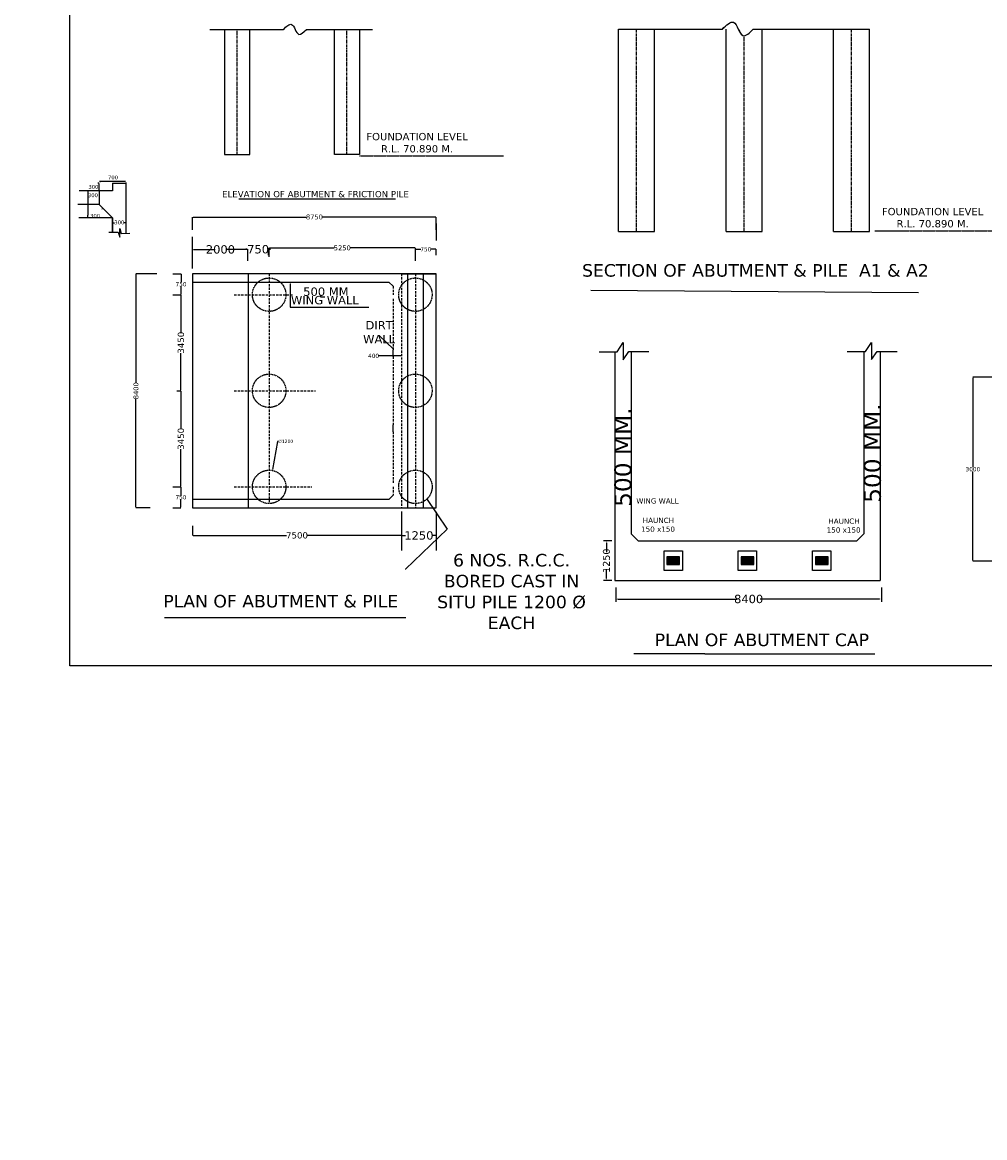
# Model space of a CAD drawing. Header units: metres. Extents: x 3149696 to 156839518, y -5539051 to 9997106.
# Tile 1 of 19: x 145695550 to 147768556, y -765148 to 1637748. Entities that reach past the tile are written whole.
import ezdxf

# ---------------------------------------------------------------- set-up
doc = ezdxf.new("R2010")
doc.units = ezdxf.units.M
doc.header["$MEASUREMENT"] = 0
for name, pattern in [('CENTER', [2, 1.25, -0.25, 0.25, -0.25]), ('CENTERX2', [4, 2.5, -0.5, 0.5, -0.5]), ('DASHED', [0.75, 0.5, -0.25])]:
    doc.linetypes.add(name, pattern=pattern)
doc.layers.add('TEX', color=6, linetype='Continuous')
doc.styles.get("Standard").update_dxf_attribs({"font": 'verdana.ttf', "height": 3500})
doc.dimstyles.get("Standard").update_dxf_attribs({"dimtxt": 3000, "dimasz": 1000, "dimexe": 1.76, "dimexo": 0.855, "dimgap": 0.09, "dimtad": 0, "dimtih": 1, "dimtoh": 1, "dimdec": 0, "dimlfac": 0.1, "dimzin": 0, "dimdsep": 46, "dimtxsty": 'Standard', "dimcen": 0.095, "dimclrd": 7, "dimclrt": 256, "dimadec": 0, "dimazin": 0, "dimtfac": 1, "dimtdec": 0, "dimtofl": 0, "dimtmove": 0, "dimatfit": 3, "dimfxl": 0.18, "dimtolj": 1, "dimtzin": 0, "dimarcsym": 0})

# ---------------------------------------------------------------- blocks, each defined once
blk = doc.blocks.new('*D149')
at = {"color": 0, "lineweight": -2, "transparency": 16777216}
for p, q in [((145985290, 1095982), (145940417, 1095982)), ((145970672, 591982), (145940417, 591982))]:
    blk.add_line(p, q, dxfattribs=at)
at = {"color": 7, "lineweight": -2, "transparency": 16777216}
for p, q in [((145940419, 1094982), (145940419, 861439)), ((145940419, 592982), (145940419, 826526))]:
    blk.add_line(p, q, dxfattribs=at)
at = {"color": 7, "transparency": 16777216}
for points in [[(145940252, 1094982), (145940586, 1094982), (145940419, 1095982)], [(145940252, 592982), (145940586, 592982), (145940419, 591982)]]:
    blk.add_solid(points, dxfattribs=at)
at = {"layer": 'Defpoints', "color": 0, "transparency": 16777216}
for p in [(145940419, 1095982), (145985291, 1095982), (145970672, 591982)]:
    blk.add_point(p, dxfattribs=at)
at = {"transparency": 16777216, "insert": (145940419, 843982), "char_height": 3500, "attachment_point": 5, "rotation": 90}
blk.add_mtext('\\A1;{\\H3x;8400}', dxfattribs=at)
blk = doc.blocks.new('*D150')
at = {"color": 0, "lineweight": -2, "transparency": 16777216}
for p, q in [((146227263, 1132728), (146227263, 1151719)), ((146542263, 1132728), (146542263, 1151719))]:
    blk.add_line(p, q, dxfattribs=at)
at = {"color": 7, "lineweight": -2, "transparency": 16777216}
for p, q in [((146228263, 1151717), (146367535, 1151717)), ((146541263, 1151717), (146401990, 1151717))]:
    blk.add_line(p, q, dxfattribs=at)
at = {"color": 7, "transparency": 16777216}
for points in [[(146228263, 1151884), (146228263, 1151550), (146227263, 1151717)], [(146541263, 1151884), (146541263, 1151550), (146542263, 1151717)]]:
    blk.add_solid(points, dxfattribs=at)
at = {"layer": 'Defpoints', "color": 0, "transparency": 16777216}
for p in [(146227263, 1132727), (146542263, 1151717), (146542263, 1132727)]:
    blk.add_point(p, dxfattribs=at)
at = {"transparency": 16777216, "insert": (146384763, 1151717), "char_height": 3500, "attachment_point": 5}
blk.add_mtext('\\A1;{\\H3x;5250}', dxfattribs=at)
blk = doc.blocks.new('*D151')
at = {"color": 7, "lineweight": -2, "transparency": 16777216}
for p, q in [((146494263, 919176), (146463273, 919176)), ((146511263, 919176), (146495263, 919176))]:
    blk.add_line(p, q, dxfattribs=at)
at = {"color": 0, "lineweight": -2, "transparency": 16777216}
for p, q in [((146494263, 919177), (146494263, 919178)), ((146512263, 919177), (146512263, 919178))]:
    blk.add_line(p, q, dxfattribs=at)
at = {"color": 7, "transparency": 16777216}
for points in [[(146495263, 919343), (146495263, 919010), (146494263, 919176)], [(146511263, 919343), (146511263, 919010), (146512263, 919176)]]:
    blk.add_solid(points, dxfattribs=at)
at = {"layer": 'Defpoints', "color": 0, "transparency": 16777216}
for p in [(146494263, 919176), (146512263, 919176), (146512263, 919176)]:
    blk.add_point(p, dxfattribs=at)
at = {"transparency": 16777216, "insert": (146452109, 919176), "char_height": 3500, "attachment_point": 5}
blk.add_mtext('\\A1;{\\H2.57143x;400}', dxfattribs=at)
blk = doc.blocks.new('*D152')
at = {"color": 0, "lineweight": -2, "transparency": 16777216}
for p, q in [((146062263, 1190663), (146062263, 1218307)), ((146587263, 1190663), (146587263, 1218307))]:
    blk.add_line(p, q, dxfattribs=at)
at = {"color": 7, "lineweight": -2, "transparency": 16777216}
for p, q in [((146063263, 1218306), (146307306, 1218306)), ((146586263, 1218306), (146342220, 1218306))]:
    blk.add_line(p, q, dxfattribs=at)
at = {"color": 7, "transparency": 16777216}
for points in [[(146063263, 1218472), (146063263, 1218139), (146062263, 1218306)], [(146586263, 1218472), (146586263, 1218139), (146587263, 1218306)]]:
    blk.add_solid(points, dxfattribs=at)
at = {"layer": 'Defpoints', "color": 0, "transparency": 16777216}
for p in [(146062263, 1218306), (146062263, 1190662), (146587263, 1190662)]:
    blk.add_point(p, dxfattribs=at)
at = {"transparency": 16777216, "insert": (146324763, 1218306), "char_height": 3500, "attachment_point": 5}
blk.add_mtext('\\A1;{\\H3x;8750}', dxfattribs=at)
blk = doc.blocks.new('*D153')
at = {"color": 0, "lineweight": -2, "transparency": 16777216}
for p, q in [((146062263, 553100), (146062263, 532431)), ((146512263, 567304), (146512263, 532431))]:
    blk.add_line(p, q, dxfattribs=at)
at = {"color": 7, "lineweight": -2, "transparency": 16777216}
for p, q in [((146063263, 532433), (146264964, 532433)), ((146511263, 532433), (146309562, 532433))]:
    blk.add_line(p, q, dxfattribs=at)
at = {"color": 7, "transparency": 16777216}
for points in [[(146063263, 532600), (146063263, 532266), (146062263, 532433)], [(146511263, 532600), (146511263, 532266), (146512263, 532433)]]:
    blk.add_solid(points, dxfattribs=at)
at = {"layer": 'Defpoints', "color": 0, "transparency": 16777216}
for p in [(146062263, 553101), (146512263, 567305), (146062263, 532433)]:
    blk.add_point(p, dxfattribs=at)
at = {"transparency": 16777216, "insert": (146287263, 532433), "char_height": 3500, "attachment_point": 5}
blk.add_mtext('\\A1;{\\H3.85714x;7500}', dxfattribs=at)
blk = doc.blocks.new('*D154')
at = {"color": 0, "lineweight": -2, "transparency": 16777216}
for p, q in [((146542263, 1123809), (146542263, 1148744)), ((146587263, 1136277), (146587263, 1148744))]:
    blk.add_line(p, q, dxfattribs=at)
at = {"color": 7, "lineweight": -2, "transparency": 16777216}
for p, q in [((146543263, 1148742), (146553832, 1148742)), ((146586263, 1148742), (146575694, 1148742))]:
    blk.add_line(p, q, dxfattribs=at)
at = {"color": 7, "transparency": 16777216}
for points in [[(146543263, 1148909), (146543263, 1148576), (146542263, 1148742)], [(146586263, 1148909), (146586263, 1148576), (146587263, 1148742)]]:
    blk.add_solid(points, dxfattribs=at)
at = {"layer": 'Defpoints', "color": 0, "transparency": 16777216}
for p in [(146587263, 1148742), (146587263, 1136276), (146542263, 1123808)]:
    blk.add_point(p, dxfattribs=at)
at = {"transparency": 16777216, "insert": (146564763, 1148742), "char_height": 3500, "attachment_point": 5}
blk.add_mtext('\\A1;{\\H2.57143x;750}', dxfattribs=at)
blk = doc.blocks.new('*D155')
at = {"color": 0, "lineweight": -2, "transparency": 16777216}
for p, q in [((146028076, 1050982), (146037247, 1050982)), ((146028076, 843982), (146037247, 843982))]:
    blk.add_line(p, q, dxfattribs=at)
at = {"color": 7, "lineweight": -2, "transparency": 16777216}
for p, q in [((146037246, 1049982), (146037246, 969723)), ((146037246, 844982), (146037246, 925242))]:
    blk.add_line(p, q, dxfattribs=at)
at = {"color": 7, "transparency": 16777216}
for points in [[(146037079, 1049982), (146037412, 1049982), (146037246, 1050982)], [(146037079, 844982), (146037412, 844982), (146037246, 843982)]]:
    blk.add_solid(points, dxfattribs=at)
at = {"layer": 'Defpoints', "color": 0, "transparency": 16777216}
for p in [(146028076, 1050982), (146028076, 843982), (146037246, 843982)]:
    blk.add_point(p, dxfattribs=at)
at = {"transparency": 16777216, "insert": (146037246, 947482), "char_height": 3500, "attachment_point": 5, "rotation": 90}
blk.add_mtext('\\A1;{\\H3.85714x;3450}', dxfattribs=at)
blk = doc.blocks.new('*D156')
at = {"color": 0, "lineweight": -2, "transparency": 16777216}
for p, q in [((146033250, 843982), (146037085, 843982)), ((146037084, 636982), (146037085, 636982))]:
    blk.add_line(p, q, dxfattribs=at)
at = {"color": 7, "lineweight": -2, "transparency": 16777216}
for p, q in [((146037083, 842982), (146037083, 762723)), ((146037083, 637982), (146037083, 718242))]:
    blk.add_line(p, q, dxfattribs=at)
at = {"color": 7, "transparency": 16777216}
for points in [[(146036917, 842982), (146037250, 842982), (146037083, 843982)], [(146036917, 637982), (146037250, 637982), (146037083, 636982)]]:
    blk.add_solid(points, dxfattribs=at)
at = {"layer": 'Defpoints', "color": 0, "transparency": 16777216}
for p in [(146033249, 843982), (146037083, 636982), (146037083, 636982)]:
    blk.add_point(p, dxfattribs=at)
at = {"transparency": 16777216, "insert": (146037083, 740482), "char_height": 3500, "attachment_point": 5, "rotation": 90}
blk.add_mtext('\\A1;{\\H3.85714x;3450}', dxfattribs=at)
blk = doc.blocks.new('*D157')
at = {"color": 0, "lineweight": -2, "transparency": 16777216}
for p, q in [((146019550, 1095983), (146037465, 1095983)), ((146019550, 1050982), (146037465, 1050982))]:
    blk.add_line(p, q, dxfattribs=at)
at = {"color": 7, "lineweight": -2, "transparency": 16777216}
for p, q in [((146037463, 1094983), (146037463, 1078167)), ((146037463, 1051982), (146037463, 1068798))]:
    blk.add_line(p, q, dxfattribs=at)
at = {"color": 7, "transparency": 16777216}
for points in [[(146037297, 1094983), (146037630, 1094983), (146037463, 1095983)], [(146037297, 1051982), (146037630, 1051982), (146037463, 1050982)]]:
    blk.add_solid(points, dxfattribs=at)
at = {"layer": 'Defpoints', "color": 0, "transparency": 16777216}
for p in [(146019549, 1095983), (146019549, 1050982), (146037463, 1050982)]:
    blk.add_point(p, dxfattribs=at)
at = {"transparency": 16777216, "insert": (146037463, 1073483), "char_height": 3500, "attachment_point": 5}
blk.add_mtext('\\A1;{\\H2.57143x;750}', dxfattribs=at)
blk = doc.blocks.new('*D158')
at = {"color": 0, "lineweight": -2, "transparency": 16777216}
for p, q in [((146019429, 636982), (146037344, 636982)), ((146019429, 591982), (146037344, 591982))]:
    blk.add_line(p, q, dxfattribs=at)
at = {"color": 7, "lineweight": -2, "transparency": 16777216}
for p, q in [((146037342, 635982), (146037342, 619166)), ((146037342, 592982), (146037342, 609798))]:
    blk.add_line(p, q, dxfattribs=at)
at = {"color": 7, "transparency": 16777216}
for points in [[(146037176, 635982), (146037509, 635982), (146037342, 636982)], [(146037176, 592982), (146037509, 592982), (146037342, 591982)]]:
    blk.add_solid(points, dxfattribs=at)
at = {"layer": 'Defpoints', "color": 0, "transparency": 16777216}
for p in [(146019428, 636982), (146019428, 591982), (146037342, 591982)]:
    blk.add_point(p, dxfattribs=at)
at = {"transparency": 16777216, "insert": (146037342, 614482), "char_height": 3500, "width": 11391.1, "attachment_point": 5}
blk.add_mtext('\\A1;{\\H2.57143x;750}', dxfattribs=at)
blk = doc.blocks.new('*D179')
at = {"color": 0, "lineweight": -2, "transparency": 16777216}
for p, q in [((147829621, 872983), (147743134, 872983)), ((147829621, 476983), (147743134, 476983))]:
    blk.add_line(p, q, dxfattribs=at)
at = {"color": 7, "lineweight": -2, "transparency": 16777216}
for p, q in [((147743136, 871983), (147743136, 679671)), ((147743136, 477983), (147743136, 670296))]:
    blk.add_line(p, q, dxfattribs=at)
at = {"color": 7, "transparency": 16777216}
for points in [[(147742969, 871983), (147743303, 871983), (147743136, 872983)], [(147742969, 477983), (147743303, 477983), (147743136, 476983)]]:
    blk.add_solid(points, dxfattribs=at)
at = {"layer": 'Defpoints', "color": 0, "transparency": 16777216}
for p in [(147829622, 872983), (147743136, 476983), (147829622, 476983)]:
    blk.add_point(p, dxfattribs=at)
at = {"transparency": 16777216, "insert": (147743136, 674983), "char_height": 3500, "attachment_point": 5}
blk.add_mtext('\\A1;{\\H2.57143x;3000}', dxfattribs=at)

msp = doc.modelspace()

# ---------------------------------------------------------------- linework, layer by layer
for p, q in [((146099507, 1622121.5), (146257741.9, 1622121.5)), ((146307426, 1622121.5), (146449976.5, 1622121.5)), ((146979815.1, 1622932), (147203543.5, 1622932)), ((147269789.1, 1622932), (147520774.8, 1622932)), ((147269789.1, 1622932), (147520774.8, 1622932)), ((146587262.9, 1204059.8), (146587262.9, 1167839.1)), ((146062262.9, 1122778.8), (146062262.9, 1135014.4)), ((146551262.9, 1095982.3), (146587262.9, 1095982.3))]:
    msp.add_line(p, q)
at = {"color": 7}
for p, q in [((146131428.4, 1622121.5), (146131428.4, 1353260.7)), ((146185428.4, 1353260.7), (146185428.4, 1622121.5)), ((146367678.4, 1353260.7), (146367678.4, 1622121.5)), ((146421678.4, 1622121.5), (146421678.4, 1353260.7)), ((146131428.4, 1353260.7), (146185428.4, 1353260.7)), ((146421678.4, 1353260.7), (146367678.4, 1353260.7)), ((146179017.9, 1148742.4), (146177017.9, 1148742.4)), ((146181017.9, 1123810.1), (146181017.9, 1148745.9)), ((146226017.9, 1136277.7), (146226017.9, 1148745.9)), ((146228017.9, 1148742.4), (146230017.9, 1148742.4)), ((146512262.9, 1095982.3), (146551262.9, 1095982.3)), ((146062262.9, 1077982.3), (146299262.9, 1077982.3)), ((146494262.9, 917482.3), (146494262.9, 932482.3)), ((146485348.6, 609982.3), (146062262.9, 609982.3)), ((146974251.4, 419797.2), (146974251.4, 389286.6)), ((147545977.2, 419797.2), (147545977.2, 389286.6)), ((146978575.4, 395292.1), (147235153.1, 395292.1)), ((147541653.3, 395292.1), (147285075.6, 395292.1))]:
    msp.add_line(p, q, dxfattribs=at)
at = {"color": 7, "linetype": 'CENTER', "ltscale": 5000}
for p, q in [((146158428.4, 1353260.7), (146158428.4, 1622121.5)), ((146394678.4, 1353260.7), (146394678.4, 1622121.5)), ((147018721.8, 1187022.2), (147018721.8, 1622932)), ((147481868, 1187022.2), (147481868, 1622932)), ((147250295, 1187022.2), (147250295, 1608816.9))]:
    msp.add_line(p, q, dxfattribs=at)
at = {"color": 1, "linetype": 'CENTERX2', "ltscale": 500}
for p, q in [((146421678.4, 1350228.7), (146732287.9, 1350228.7)), ((147532266.9, 1188742.2), (147842876.4, 1188742.2))]:
    msp.add_line(p, q, dxfattribs=at)
at = {"color": 1, "ltscale": 20}
for p, q in [((145836468.9, 1274722.5), (145836468.9, 1247069.3)), ((145860653, 1291395.4), (145858185.5, 1291395.4)), ((145860653, 1274945.4), (145858185.5, 1274945.4)), ((145860653, 1290161.7), (145860653, 1276179.1)), ((145863448.9, 1293665.6), (145863448.9, 1295941.3)), ((145864682.7, 1295208.3), (145917683.3, 1295208.3)), ((145867610.1, 1275006.7), (145867196.9, 1275006.7)), ((145918917.1, 1290465.1), (145918917.1, 1292740.8)), ((145867610.1, 1235526.5), (145867196.9, 1235526.5)), ((145889793.5, 1185663.6), (145889793.5, 1216607.4)), ((145891027.2, 1205452.3), (145894152.4, 1205452.3)), ((145917683.3, 1205452.3), (145914558.2, 1205452.3)), ((146965685.9, 520417.6), (146947785.6, 520417.6)), ((146953791.1, 516093.6), (146953791.1, 496260.8)), ((147077819.8, 498963.7), (147117394.6, 498963.7)), ((147077819.8, 456763.8), (147077819.8, 498963.7)), ((147111219.7, 486371.5), (147083994.7, 486371.5)), ((147083994.7, 486371.5), (147083994.7, 469355.9)), ((147111219.7, 469355.9), (147111219.7, 486371.5)), ((147117394.6, 498963.7), (147117394.6, 456763.8)), ((147237766.9, 498963.7), (147277341.7, 498963.7)), ((147237766.9, 456763.8), (147237766.9, 498963.7)), ((147271166.8, 486371.5), (147243941.8, 486371.5)), ((147243941.8, 486371.5), (147243941.8, 469355.9)), ((147271166.8, 469355.9), (147271166.8, 486371.5)), ((147277341.7, 498963.7), (147277341.7, 456763.8)), ((147397714, 498963.7), (147437288.8, 498963.7)), ((147397714, 456763.8), (147397714, 498963.7)), ((147431114, 486371.5), (147403888.9, 486371.5)), ((147403888.9, 486371.5), (147403888.9, 469355.9)), ((147431114, 469355.9), (147431114, 486371.5)), ((147437288.8, 498963.7), (147437288.8, 456763.8)), ((146953791.1, 439633.8), (146953791.1, 459466.6)), ((147117394.6, 456763.8), (147077819.8, 456763.8)), ((147083994.7, 469355.9), (147111219.7, 469355.9)), ((147277341.7, 456763.8), (147237766.9, 456763.8)), ((147243941.8, 469355.9), (147271166.8, 469355.9)), ((147437288.8, 456763.8), (147397714, 456763.8)), ((147403888.9, 469355.9), (147431114, 469355.9)), ((146965685.9, 435309.8), (146947785.6, 435309.8))]:
    msp.add_line(p, q, dxfattribs=at)
at = {"ltscale": 20}
for p, q in [((145889793.5, 1275006.7), (145860749.9, 1275006.7)), ((145860749.9, 1275006.7), (145860749.9, 1258556.6)), ((145889793.5, 1291456.8), (145889793.5, 1275006.7)), ((145918917.1, 1183004.9), (145918917.1, 1291456.8)), ((145889793.5, 1216607.4), (145889793.5, 1185663.6)), ((145882131, 1185663.6), (145902265.9, 1185663.6)), ((145902265.9, 1185663.6), (145905398, 1175148.7)), ((145905398, 1175148.7), (145905398, 1193493.8)), ((145905398, 1193493.8), (145908306.4, 1182755.2)), ((145908306.4, 1182755.2), (145927322.7, 1183202.6)), ((146977005, 928026.2), (146989921.8, 947804.7)), ((146989921.8, 947804.7), (146989921.8, 910827.7)), ((147511723.5, 928208.1), (147524640.3, 947986.5)), ((147524640.3, 947986.5), (147524640.3, 911009.5)), ((146937823.7, 928026.2), (146977005, 928026.2)), ((146971691.4, 928399.1), (146971691.4, 435309.8)), ((147001977.5, 928456.2), (147045033.7, 928456.2)), ((147007124, 928399.1), (147007124, 535431.4)), ((147472542.1, 928208.1), (147511723.5, 928208.1)), ((147507984.7, 928399.1), (147507984.7, 535431.4)), ((147524640.3, 911009.5), (147536695.9, 928638.1)), ((147536695.9, 928638.1), (147579752.2, 928638.1)), ((147543417.2, 928399.1), (147543417.2, 435309.8)), ((147022137.8, 520417.6), (147007124, 535431.4)), ((147492970.8, 520417.6), (147507984.7, 535431.4)), ((147022137.8, 520417.6), (147492970.8, 520417.6)), ((146971691.4, 435309.8), (147543417.2, 435309.8))]:
    msp.add_line(p, q, dxfattribs=at)
at = {"color": 2, "ltscale": 20}
for p, q in [((145860773.3, 1274722.5), (145860773.3, 1245598.9)), ((145889793.5, 1291456.8), (145918917.1, 1291456.8)), ((145889793.5, 1216607.4), (145889896.9, 1216607.4))]:
    msp.add_line(p, q, dxfattribs=at)
at = {"linetype": 'DASHED', "ltscale": 10000}
for p, q in [((146227262.9, 1096182.3), (146227262.9, 600982.3)), ((146542262.9, 1096182.3), (146542262.9, 591782.3)), ((146494262.9, 1069069.3), (146494262.9, 1050982.3)), ((146152249.9, 1050982.3), (146278072.1, 1050982.3)), ((146494262.9, 1042069.3), (146494262.9, 932482.3)), ((146152249.9, 843982.3), (146327101.9, 843982.3)), ((146152249.9, 636982.3), (146319227.4, 636982.3)), ((146494262.9, 636982.3), (146494262.9, 618896.6))]:
    msp.add_line(p, q, dxfattribs=at)
at = {"color": 1, "linetype": 'DASHED', "ltscale": 10000}
for p, q in [((146512262.9, 1095982.3), (146512262.9, 591982.3)), ((146494262.9, 755482.3), (146494262.9, 645895.4))]:
    msp.add_line(p, q, dxfattribs=at)
at = {"color": 1}
msp.add_line((146494262.9, 755482.3), (146494262.9, 770482.3), dxfattribs=at)
at = {"linetype": 'Continuous', "ltscale": 20}
for p, q in [((147083994.7, 485919), (147084447.2, 486371.5)), ((147083994.7, 484149.6), (147086216.6, 486371.5)), ((147083994.7, 482380.2), (147087986, 486371.5)), ((147083994.7, 480610.8), (147089755.4, 486371.5)), ((147083994.7, 478841.4), (147091524.8, 486371.5)), ((147083994.7, 477072), (147093294.2, 486371.5)), ((147083994.7, 475302.6), (147095063.6, 486371.5)), ((147083994.7, 473533.2), (147096833, 486371.5)), ((147083994.7, 471763.8), (147098602.4, 486371.5)), ((147083994.7, 469994.4), (147100371.8, 486371.5)), ((147085125.5, 469355.9), (147102141.2, 486371.5)), ((147086894.9, 469355.9), (147103910.6, 486371.5)), ((147088664.3, 469355.9), (147105680, 486371.5)), ((147090433.7, 469355.9), (147107449.4, 486371.5)), ((147092203.1, 469355.9), (147109218.8, 486371.5)), ((147093972.5, 469355.9), (147110988.2, 486371.5)), ((147095741.9, 469355.9), (147111219.7, 484833.7)), ((147097511.3, 469355.9), (147111219.7, 483064.3)), ((147099280.7, 469355.9), (147111219.7, 481294.9)), ((147243941.8, 485919), (147244394.4, 486371.5)), ((147243941.8, 484149.6), (147246163.8, 486371.5)), ((147243941.8, 482380.2), (147247933.2, 486371.5)), ((147243941.8, 480610.8), (147249702.5, 486371.5)), ((147243941.8, 478841.4), (147251471.9, 486371.5)), ((147243941.8, 477072), (147253241.3, 486371.5)), ((147243941.8, 475302.6), (147255010.7, 486371.5)), ((147243941.8, 473533.2), (147256780.1, 486371.5)), ((147243941.8, 471763.8), (147258549.5, 486371.5)), ((147243941.8, 469994.4), (147260318.9, 486371.5)), ((147245072.7, 469355.9), (147262088.3, 486371.5)), ((147246842.1, 469355.9), (147263857.7, 486371.5)), ((147248611.4, 469355.9), (147265627.1, 486371.5)), ((147250380.8, 469355.9), (147267396.5, 486371.5)), ((147252150.2, 469355.9), (147269165.9, 486371.5)), ((147253919.6, 469355.9), (147270935.3, 486371.5)), ((147255689, 469355.9), (147271166.8, 484833.7)), ((147257458.4, 469355.9), (147271166.8, 483064.3)), ((147259227.8, 469355.9), (147271166.8, 481294.9)), ((147403888.9, 485919), (147404341.5, 486371.5)), ((147403888.9, 484149.6), (147406110.9, 486371.5)), ((147403888.9, 482380.2), (147407880.3, 486371.5)), ((147403888.9, 480610.8), (147409649.7, 486371.5)), ((147403888.9, 478841.4), (147411419.1, 486371.5)), ((147403888.9, 477072), (147413188.5, 486371.5)), ((147403888.9, 475302.6), (147414957.8, 486371.5)), ((147403888.9, 473533.2), (147416727.2, 486371.5)), ((147403888.9, 471763.8), (147418496.6, 486371.5)), ((147403888.9, 469994.4), (147420266, 486371.5)), ((147405019.8, 469355.9), (147422035.4, 486371.5)), ((147406789.2, 469355.9), (147423804.8, 486371.5)), ((147408558.6, 469355.9), (147425574.2, 486371.5)), ((147410328, 469355.9), (147427343.6, 486371.5)), ((147412097.4, 469355.9), (147429113, 486371.5)), ((147413866.7, 469355.9), (147430882.4, 486371.5)), ((147415636.1, 469355.9), (147431114, 484833.7)), ((147417405.5, 469355.9), (147431114, 483064.3)), ((147419174.9, 469355.9), (147431114, 481294.9)), ((147101050.1, 469355.9), (147111219.7, 479525.5)), ((147102819.5, 469355.9), (147111219.7, 477756.1)), ((147104588.9, 469355.9), (147111219.7, 475986.7)), ((147106358.3, 469355.9), (147111219.7, 474217.3)), ((147108127.7, 469355.9), (147111219.7, 472447.9)), ((147109897.1, 469355.9), (147111219.7, 470678.5)), ((147260997.2, 469355.9), (147271166.8, 479525.5)), ((147262766.6, 469355.9), (147271166.8, 477756.1)), ((147264536, 469355.9), (147271166.8, 475986.7)), ((147266305.4, 469355.9), (147271166.8, 474217.3)), ((147268074.8, 469355.9), (147271166.8, 472447.9)), ((147269844.2, 469355.9), (147271166.8, 470678.5)), ((147420944.3, 469355.9), (147431114, 479525.5)), ((147422713.7, 469355.9), (147431114, 477756.1)), ((147424483.1, 469355.9), (147431114, 475986.7)), ((147426252.5, 469355.9), (147431114, 474217.3)), ((147428021.9, 469355.9), (147431114, 472447.9)), ((147429791.3, 469355.9), (147431114, 470678.5))]:
    msp.add_line(p, q, dxfattribs=at)
at = {"color": 7}
msp.add_lwpolyline([(146062262.9, 1096182.3), (146062262.9, 591782.3), (146587262.9, 591782.3), (146587262.9, 1096182.3)], close=True, dxfattribs=at)
at = {"color": 1, "linetype": 'DASHED', "ltscale": 10000}
msp.add_lwpolyline([(146494262.9, 917482.3), (146494262.9, 770482.3)], dxfattribs=at)
at = {"color": 7, "linetype": 'DASHED', "ltscale": 5000}
for centre in [(146227262.9, 1050982.3), (146542262.9, 1050982.3), (146227262.9, 843982.3), (146542262.9, 843982.3), (146227262.9, 636982.3), (146542262.9, 636982.3)]:
    msp.add_circle(centre, 36000, dxfattribs=at)
for points in [[(146257741.9, 1622121.5), (146275674.2, 1633261.6), (146290956.3, 1611822.2), (146307426, 1622121.5)], [(147203543.5, 1622932), (147227453.3, 1637785.5), (147247829.4, 1609199.6), (147269789.1, 1622932)]]:
    msp.add_spline(points, degree=3)
msp.add_open_spline([(147203543.5, 1622932), (147206179.8, 1625604.1), (147208816.2, 1628276.2), (147211388.2, 1630627)], degree=3)
msp.add_open_spline([(147237781.2, 1622932), (147240810.7, 1616742.9), (147248466.4, 1601620.6), (147261787.9, 1614935), (147269789.1, 1622932)], degree=3, knots=[23015.501561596, 23015.501561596, 23015.501561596, 23015.501561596, 31626.277105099, 44576.23651751, 44576.23651751, 44576.23651751, 44576.23651751])
at = {"color": 1, "ltscale": 20}
for points in [[(145836263.3, 1273772.9), (145836674.6, 1273772.9), (145836468.9, 1275006.7)], [(145860447.4, 1290161.7), (145860858.7, 1290161.7), (145860653, 1291395.4)], [(145860447.4, 1276179.1), (145860858.7, 1276179.1), (145860653, 1274945.4)], [(145864682.7, 1295414), (145864682.7, 1295002.7), (145863448.9, 1295208.3)], [(145917683.3, 1295414), (145917683.3, 1295002.7), (145918917.1, 1295208.3)], [(145836263.3, 1247069.3), (145836674.6, 1247069.3), (145836468.9, 1245835.6)], [(145836279.3, 1244170.3), (145836690.6, 1244170.3), (145836484.9, 1245404.1)], [(145836279.3, 1217888.7), (145836690.6, 1217888.7), (145836484.9, 1216655)], [(145891027.2, 1205657.9), (145891027.2, 1205246.6), (145889793.5, 1205452.3)], [(145917683.3, 1205657.9), (145917683.3, 1205246.6), (145918917.1, 1205452.3)], [(146953070.4, 516093.6), (146954511.7, 516093.6), (146953791.1, 520417.6)], [(146953070.4, 439633.8), (146954511.7, 439633.8), (146953791.1, 435309.8)]]:
    msp.add_solid(points, dxfattribs=at)
at = {"color": 7}
for points in [[(146179017.9, 1149075.7), (146179017.9, 1148409), (146181017.9, 1148742.4)], [(146228017.9, 1149075.7), (146228017.9, 1148409), (146226017.9, 1148742.4)], [(146978575.4, 396012.7), (146978575.4, 394571.4), (146974251.4, 395292.1)], [(147541527.3, 396094.7), (147541527.3, 394653.4), (147545851.2, 395374.1)]]:
    msp.add_solid(points, dxfattribs=at)
at = {"layer": 'TEX', "color": 240, "ltscale": 20}
for p, q in [((146979815.1, 1187022.2), (146979815.1, 1622932)), ((147057628.7, 1187022.2), (147057628.7, 1622932)), ((147211388.2, 1187022.2), (147211388.2, 1622932)), ((147289201.7, 1187022.2), (147289201.7, 1622932)), ((147442961.2, 1187022.2), (147442961.2, 1622932)), ((147520774.8, 1187022.2), (147520774.8, 1622932))]:
    msp.add_line(p, q, dxfattribs=at)
at = {"layer": 'TEX', "color": 3}
for p, q in [((145860773.3, 1274722.5), (145817827.5, 1274722.5)), ((145845197, 1245598.9), (145815038.5, 1245598.9)), ((145836484.9, 1244170.3), (145836484.9, 1239818.1)), ((145836484.9, 1239818.1), (145836484.9, 1222164)), ((145860773.3, 1245598.9), (145845197, 1245598.9)), ((145860773.3, 1245598.9), (145889793.5, 1216607.4)), ((145889793.5, 1216607.4), (145817070.5, 1216607.4)), ((145836484.9, 1217888.7), (145836484.9, 1222240.9)), ((146979815.1, 1187022.2), (147057628.7, 1187022.2)), ((147211388.2, 1187022.2), (147289201.7, 1187022.2)), ((147442961.2, 1187022.2), (147520774.8, 1187022.2)), ((146062262.9, 1107674), (146062262.9, 1175379.9)), ((146182262.9, 1096184), (146182262.9, 1096182.3)), ((146182262.9, 1096182.3), (146182262.9, 591782.3)), ((146525296.9, 1096182.3), (146525296.9, 591782.3)), ((146559228.9, 1096182.3), (146559228.9, 591782.3)), ((146272502.1, 1074529.1), (146272502.1, 1023904.4)), ((146299262.9, 1077982.3), (146485349.9, 1077982.3)), ((146485348.6, 1077983.6), (146494262.9, 1069069.3)), ((146272502.1, 1023904.4), (146442057.1, 1023904.4)), ((146989921.8, 910827.7), (147001977.5, 928456.2)), ((146227262.7, 636982.3), (146227263.1, 636982.3)), ((146227262.9, 636982.1), (146227262.9, 636982.5)), ((146485348.6, 609982.3), (146494262.9, 618896.6)), ((146512262.9, 583535.6), (146512262.9, 499945.8)), ((146587262.9, 583335.6), (146587262.9, 499945.8)), ((146559228.9, 543853.4), (146559228.9, 543431.4)), ((146276760.5, 355809.5), (146521431, 355809.5)), ((147166005, 277151.5), (147012884.5, 277151.5)), ((147440977, 277151.5), (147531983.5, 277151.5))]:
    msp.add_line(p, q, dxfattribs=at)
at = {"layer": 'TEX', "color": 1}
for p, q in [((146161811, 1257786), (146499486.5, 1257786)), ((146920247, 1060515.5), (147625776.5, 1055645.5)), ((146001788.5, 355809.5), (146276760.5, 355809.5)), ((147166005, 277151.5), (147440977, 277151.5))]:
    msp.add_line(p, q, dxfattribs=at)
at = {"layer": 'TEX', "color": 7}
for p, q in [((146064262.9, 1148400.4), (146110660.3, 1148400.4)), ((146180262.9, 1148400.4), (146133865.5, 1148400.4)), ((146245243.1, 734950.4), (146234122.5, 674358.1)), ((146247243.1, 734950.4), (146245243.1, 734950.4)), ((146514262.9, 532145.4), (146520780.2, 532145.4)), ((146585262.9, 532145.4), (146578745.6, 532145.4))]:
    msp.add_line(p, q, dxfattribs=at)
at = {"layer": 'TEX', "color": 1}
msp.add_lwpolyline([(152335228, 251640.5), (145797646, 251640.5), (145797646, 3853393.5), (152335228, 3853393.5)], close=True, dxfattribs=at)
at = {"layer": 'TEX', "ltscale": 20}
msp.add_lwpolyline([(146338052.6, 1050365.2), (146338052.6, 1046571.2), (146347068, 1046535.7)], dxfattribs=at)
at = {"layer": 'TEX', "color": 3}
msp.add_circle((149071440, 2229027.5), 7768078.3, dxfattribs=at)
at = {"layer": 'TEX', "color": 7}
for points in [[(146064262.9, 1148733.7), (146064262.9, 1148067), (146062262.9, 1148400.4)], [(146180262.9, 1148733.7), (146180262.9, 1148067), (146182262.9, 1148400.4)], [(146233794.7, 674418.2), (146234450.4, 674297.9), (146233761.5, 672390.9)], [(146514262.9, 532478.7), (146514262.9, 531812), (146512262.9, 532145.4)], [(146585262.9, 532478.7), (146585262.9, 531812), (146587262.9, 532145.4)]]:
    msp.add_solid(points, dxfattribs=at)
at = {"layer": 'TEX', "ltscale": 20}
for points in [[(146271981.9, 1074529.1), (146272502.1, 1077650.3), (146273022.3, 1074529.1)], [(146318784, 1050365.2), (146318950.6, 1051365.2), (146319117.3, 1050365.2)]]:
    msp.add_solid(points, dxfattribs=at)

# ---------------------------------------------------------------- texts
at = {"color": 1}
for s, height, p in [('700', 8225.05, (145880137.4, 1299414.2)), ('300', 8225.05, (145837903.2, 1279057.9)), ('300', 8225.05, (145836906.6, 1261024.1)), ('300', 8225.05, (145841586.9, 1216585)), ('300', 8225.05, (145893727.4, 1202605.5)), ('WING WALL', 11260.36, (147018093.5, 601069.1)), ('HAUNCH', 11260.36, (147031993.9, 559167.2)), ('HAUNCH', 11260.36, (147431785.4, 557467.4)), ('150 x150', 11260.36, (147028409.3, 540173.1)), ('150 x150', 11260.36, (147428200.8, 538473.3))]:
    msp.add_text(s, height=height, dxfattribs=at).set_placement(p)
at = {"color": 7}
for s, p in [('500 MM', (146300712.8, 1048536.8)), ('WING WALL', (146274284.7, 1030244.1))]:
    msp.add_text(s, height=18000, dxfattribs=at).set_placement(p)
for s, insert, char_height, width, attachment_point in [('FOUNDATION LEVEL\\PR.L. 70.890 M.', (146545861.8, 1378260.2), 15750, 393531.304, 5), ('ELEVATION OF ABUTMENT & FRICTION PILE ', (146326972.6, 1274412.9), 13500, 724548.181, 2), ('FOUNDATION LEVEL\\PR.L. 70.890 M.', (147656450.3, 1216773.7), 15750, 393531.304, 5), ('SECTION OF ABUTMENT & PILE  A1 & A2', (147274665.9, 1116812.6), 27000, 1449096.362, 2), ('DIRT \\PWALL', (146464107.7, 970136), 18000, 229763.713, 5), ('6 NOS. R.C.C. BORED CAST IN SITU PILE 1200 %%C EACH', (146749379.7, 492513.6), 27000, 386174.955, 2), ('PLAN OF ABUTMENT & PILE ', (146252281.4, 404179.2), 27000, 1449096.362, 2), ('PLAN OF ABUTMENT CAP ', (147288605.6, 320850.9), 27000, 1449096.362, 2)]:
    msp.add_mtext(s, dxfattribs=dict(at, insert=insert, char_height=char_height, width=width, attachment_point=attachment_point))
at = {"color": 7, "attachment_point": 5}
for s, insert, char_height in [('\\A1;2000', (146122262.9, 1148400.4), 18000), ('\\A1;{\\H2.57143x;1250}', (146549762.9, 532145.4), 7000), ('8400', (147260114.3, 395292.1), 18000)]:
    msp.add_mtext(s, dxfattribs=dict(at, insert=insert, char_height=char_height))
at = {"insert": (146203517.9, 1148742.4), "char_height": 7000, "attachment_point": 5}
msp.add_mtext('\\A1;{\\H2.57143x;750}', dxfattribs=at)
at = {"color": 1, "char_height": 11260.357, "attachment_point": 5, "rotation": 90}
for insert in [(147526957.7, 709605.6), (146989486.2, 700902.6)]:
    msp.add_mtext('{\\H3.25x;500 MM.}', dxfattribs=dict(at, insert=insert))
at = {"color": 1, "ltscale": 20, "insert": (146953791.1, 477863.7), "char_height": 4003.682, "attachment_point": 5, "rotation": 90}
msp.add_mtext('{\\H3.75x;1250}', dxfattribs=at)
at = {"layer": 'TEX', "insert": (146262686.5, 734950.4), "char_height": 7000, "attachment_point": 5}
msp.add_mtext('\\A1;∅1200', dxfattribs=at)

# ---------------------------------------------------------------- dimensions: what is measured, and where the dimension line sits
at = {"color": 7}
for base, p1, p2, angle, text, picture, middle in [((146062262.9, 1218305.6), (146587262.9, 1190661.6), (146062262.9, 1190661.6), 180, '{\\H3x;8750}', '*D152', (146324762.9, 1218305.6)), ((146037463.4, 1050982.3), (146019548.8, 1095982.9), (146019548.8, 1050982.3), 90, '{\\H2.57143x;750}', '*D157', (146037463.4, 1073482.6)), ((147743135.8, 476983.2), (147829621.8, 872983.2), (147829621.8, 476983.2), 90, '{\\H2.57143x;3000}', '*D179', (147743135.8, 674983.2)), ((146037342.4, 591981.7), (146019427.8, 636982.3), (146019427.8, 591981.7), 90, '{\\H2.57143x;750}', '*D158', (146037342.4, 614482))]:
    dim = msp.add_linear_dim(base=base, p1=p1, p2=p2, angle=angle, text=text, dimstyle='Standard', dxfattribs=at)
    dim.commit()
    dim.dimension.update_dxf_attribs({"geometry": picture, "text_midpoint": middle})
for base, p1, p2, text, picture, middle in [((146542262.9, 1151717), (146227262.9, 1132726.7), (146542262.9, 1132726.7), '{\\H3x;5250}', '*D150', (146384762.9, 1151717)), ((146587262.9, 1148742.4), (146542262.9, 1123808.4), (146587262.9, 1136276), '{\\H2.57143x;750}', '*D154', (146564762.9, 1148742.4)), ((146062262.9, 532433.2), (146512262.9, 567305.1), (146062262.9, 553100.5), '{\\H3.85714x;7500}', '*D153', (146287262.9, 532433.2))]:
    dim = msp.add_linear_dim(base=base, p1=p1, p2=p2, text=text, dimstyle='Standard', dxfattribs=at)
    dim.commit()
    dim.dimension.update_dxf_attribs({"geometry": picture, "text_midpoint": middle})
for base, p1, p2, angle, text, picture, middle in [((145940418.8, 1095982.3), (145970672.4, 591982.3), (145985290.6, 1095982.3), 270, '{\\H3x;8400}', '*D149', (145940418.8, 843982.3)), ((146037245.6, 843982.3), (146028075.5, 1050982.3), (146028075.5, 843982.3), 90, '{\\H3.85714x;3450}', '*D155', (146037245.6, 947482.3)), ((146037083.5, 636982.3), (146033249.1, 843982.3), (146037083.5, 636982.3), 90, '{\\H3.85714x;3450}', '*D156', (146037083.5, 740482.3))]:
    dim = msp.add_linear_dim(base=base, p1=p1, p2=p2, angle=angle, text=text, dimstyle='Standard', dxfattribs=at)
    dim.commit()
    dim.dimension.update_dxf_attribs({"geometry": picture, "text_midpoint": middle, "text_rotation": 90})
dim = msp.add_linear_dim(base=(146512262.9, 919176.2), p1=(146494262.9, 919176.2), p2=(146512262.9, 919176.2), text='{\\H2.57143x;400}', dimstyle='Standard', dxfattribs=at)
dim.commit()
dim.dimension.update_dxf_attribs({"geometry": '*D151', "text_midpoint": (146452109.3, 919176.2), "dimtype": 160})

# ---------------------------------------------------------------- leaders
at = {"color": 7, "annotation_type": 0, "has_hookline": 1}
for points, hookline_direction, text_width in [([(146494262.9, 934416.3), (146465107.8, 962636), (146464107.8, 962636)], 1, 67877.8), ([(146566480.2, 612003.7), (146610762.5, 545787.1), (146520759.2, 459504.4), (146521759.2, 459504.4)], 0, 331597.7)]:
    msp.add_leader(points, dimstyle='Standard', override={"dimgap": 0.09, "dimtad": 0}, dxfattribs=dict(at, hookline_direction=hookline_direction, text_width=text_width))

doc.saveas('drawing.dxf')
